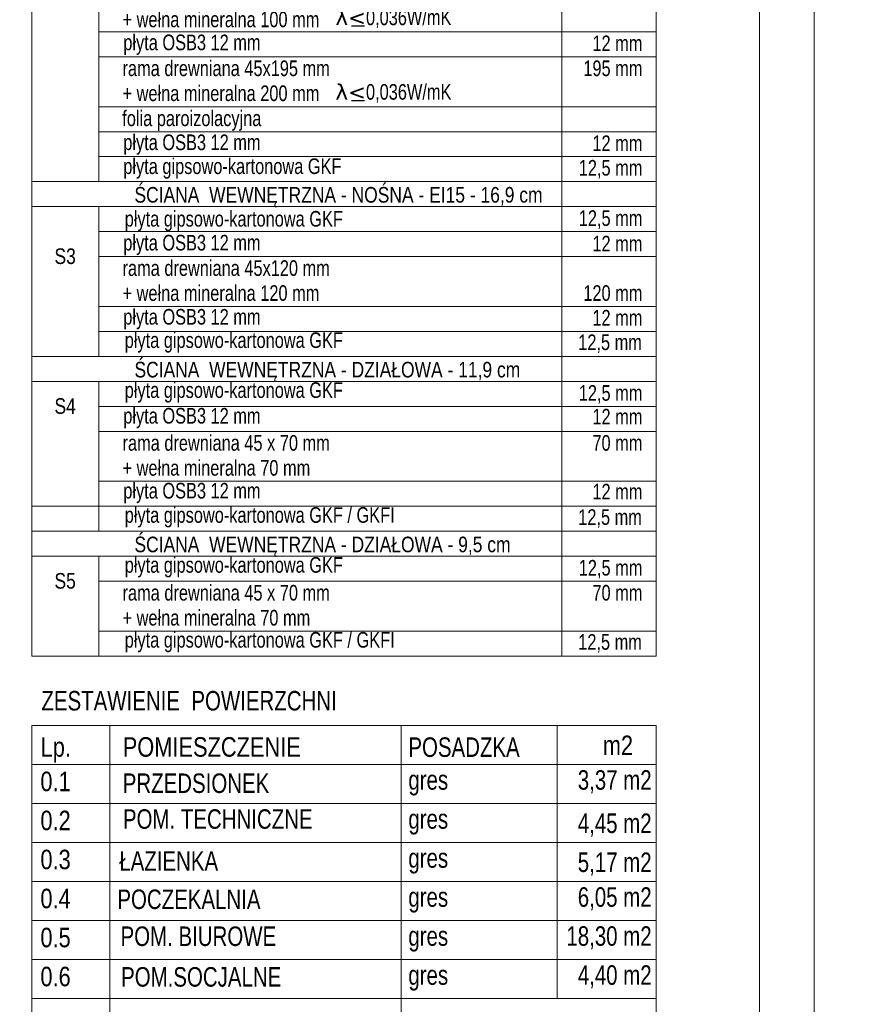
# Model space of a CAD drawing. Header units: inches. Extents: x 57112 to 98566, y -51777 to -16564.
# Tile 52 of 138: x 72703 to 73249, y -20863 to -20232. Entities that reach past the tile are written whole.
import ezdxf
from ezdxf import colors
from ezdxf.entities.mleader import LeaderData, LeaderLine
from ezdxf.enums import TextEntityAlignment as Align
from ezdxf.math import Vec2, Vec3

# ---------------------------------------------------------------- set-up
doc = ezdxf.new("R2010")
doc.units = ezdxf.units.IN
doc.header["$MEASUREMENT"] = 0
doc.layers.get('0').update_dxf_attribs({"color": 251, "lineweight": 0})
for name, color, linetype, lineweight in [('A--tabelka rysunku', 7, 'Continuous', 0), ('A--tabelka-opisy scian', 7, 'Continuous', 0), ('A--tabelka-zest.pow.', 7, 'Continuous', 0), ('Kociol', 6, 'Continuous', 30)]:
    doc.layers.add(name, color=color, linetype=linetype, lineweight=lineweight)
doc.styles.add('1-50', font='arial.ttf', dxfattribs={"width": 0.75, "height": 12.5})
doc.styles.get("Standard").update_dxf_attribs({"font": 'arial.ttf', "width": 0.75})

msp = doc.modelspace()

# ---------------------------------------------------------------- linework, layer by layer
at = {"linetype": 'Continuous', "lineweight": 30, "ltscale": 12}
for p, q in [((72924.146, -20236.09, 151.8), (72915.804, -20236.09, 151.8)), ((72924.146, -20283.824, 151.8), (72915.804, -20283.824, 151.8))]:
    msp.add_line(p, q, dxfattribs=at)
at = {"layer": 'A--tabelka rysunku', "linetype": 'Continuous'}
msp.add_line((73177.151, -21324.191, 151.8), (73177.151, -19908.375, 151.8), dxfattribs=at)
at = {"layer": 'A--tabelka rysunku', "linetype": 'Continuous', "elevation": 151.8}
for points in [[(71112.151, -21359.191), (73212.151, -21359.191), (73212.151, -19874.191), (71112.151, -19874.191)], [(71237.151, -21324.191), (73177.151, -21324.191), (73177.151, -19909.191), (71237.151, -19909.191)]]:
    msp.add_lwpolyline(points, close=True, dxfattribs=at)
at = {"layer": 'A--tabelka-opisy scian', "lineweight": 5}
for p, q in [((72711.052, -20639.658, 151.8), (72711.052, -19935.113, 151.8)), ((73111.052, -20527.658, 151.8), (73111.052, -19935.113, 151.8)), ((73050.469, -20527.658, 151.8), (73050.469, -19952.18, 151.8)), ((73050.469, -20639.658, 151.8), (73050.469, -20064.18, 151.8)), ((72753.922, -20335.658, 151.8), (72753.922, -20159.658, 151.8)), ((73111.052, -20639.658, 151.8), (73111.052, -20193.947, 151.8)), ((73111.052, -20239.658, 151.8), (72753.922, -20239.658, 151.8)), ((73111.052, -20255.658, 151.8), (72753.922, -20255.658, 151.8)), ((73111.052, -20287.658, 151.8), (72753.922, -20287.658, 151.8)), ((73111.052, -20303.658, 151.8), (72753.922, -20303.658, 151.8)), ((73111.052, -20319.658, 151.8), (72753.922, -20319.658, 151.8)), ((73111.052, -20335.658, 151.8), (72711.052, -20335.658, 151.8)), ((73111.052, -20335.658, 151.8), (72711.052, -20335.658, 151.8)), ((73111.052, -20335.658, 151.8), (72753.922, -20335.658, 151.8)), ((73111.052, -20335.658, 151.8), (72753.922, -20335.658, 151.8)), ((72912.555, -20351.658, 151.8), (72711.052, -20351.658, 151.8)), ((73111.052, -20351.658, 151.8), (72753.922, -20351.658, 151.8)), ((72753.922, -20447.658, 151.8), (72753.922, -20351.658, 151.8)), ((73111.052, -20351.658, 151.8), (72753.922, -20351.658, 151.8)), ((73111.052, -20367.658, 151.8), (72753.922, -20367.658, 151.8)), ((73111.052, -20383.658, 151.8), (72753.922, -20383.658, 151.8)), ((73111.052, -20415.658, 151.8), (72753.922, -20415.658, 151.8)), ((73111.052, -20431.658, 151.8), (72753.922, -20431.658, 151.8)), ((73111.052, -20447.658, 151.8), (72711.052, -20447.658, 151.8)), ((73111.052, -20447.658, 151.8), (72753.922, -20447.658, 151.8)), ((73111.052, -20447.658, 151.8), (72753.922, -20447.658, 151.8)), ((72912.555, -20463.658, 151.8), (72711.052, -20463.658, 151.8)), ((73111.052, -20463.658, 151.8), (72753.922, -20463.658, 151.8)), ((72753.922, -20559.658, 151.8), (72753.922, -20463.658, 151.8)), ((73111.052, -20463.658, 151.8), (72753.922, -20463.658, 151.8)), ((73111.052, -20479.658, 151.8), (72753.922, -20479.658, 151.8)), ((73111.052, -20495.658, 151.8), (72753.922, -20495.658, 151.8)), ((73111.052, -20527.658, 151.8), (72753.922, -20527.658, 151.8)), ((73111.052, -20543.658, 151.8), (72711.052, -20543.658, 151.8)), ((73111.052, -20543.658, 151.8), (72711.052, -20543.658, 151.8)), ((73110.674, -20559.658, 151.8), (72711.052, -20559.658, 151.8)), ((73111.052, -20559.658, 151.8), (72711.052, -20559.658, 151.8)), ((72912.555, -20575.658, 151.8), (72711.052, -20575.658, 151.8)), ((73111.052, -20575.658, 151.8), (72753.922, -20575.658, 151.8)), ((72753.922, -20639.658, 151.8), (72753.922, -20575.658, 151.8)), ((73111.052, -20575.658, 151.8), (72753.922, -20575.658, 151.8)), ((73111.052, -20591.658, 151.8), (72753.922, -20591.658, 151.8)), ((73111.052, -20623.658, 151.8), (72753.922, -20623.658, 151.8)), ((73111.052, -20639.658, 151.8), (72711.052, -20639.658, 151.8)), ((73111.052, -20639.658, 151.8), (72711.052, -20639.658, 151.8))]:
    msp.add_line(p, q, dxfattribs=at)
at = {"layer": 'A--tabelka-zest.pow.'}
for p, q in [((72761.052, -20684.007, 151.8), (72761.052, -20884.007, 151.8)), ((72947.567, -20684.007, 151.8), (72947.567, -20884.007, 151.8)), ((73047.567, -20684.007, 151.8), (73047.567, -20859.007, 151.8)), ((72711.052, -20709.007, 151.8), (73111.052, -20709.007, 151.8)), ((72711.052, -20734.007, 151.8), (73111.052, -20734.007, 151.8)), ((72711.052, -20759.007, 151.8), (73111.052, -20759.007, 151.8)), ((72711.052, -20784.007, 151.8), (73111.052, -20784.007, 151.8)), ((72711.052, -20809.007, 151.8), (73111.052, -20809.007, 151.8)), ((72711.052, -20834.007, 151.8), (73111.052, -20834.007, 151.8)), ((72711.052, -20859.007, 151.8), (73111.052, -20859.007, 151.8)), ((72711.052, -20859.007, 151.8), (73111.052, -20859.007, 151.8)), ((72711.052, -20859.007, 151.8), (73111.052, -20859.007, 151.8))]:
    msp.add_line(p, q, dxfattribs=at)
at = {"layer": 'A--tabelka-zest.pow.', "elevation": 151.8}
msp.add_lwpolyline([(72711.052, -20884.007), (72711.052, -20684.007), (73111.052, -20684.007), (73111.052, -20884.007)], dxfattribs=at)

# ---------------------------------------------------------------- texts
at = {"layer": 'A--tabelka-opisy scian', "lineweight": 5, "width": 0.8}
for s, p in [(' ŚCIANA  WEWNĘTRZNA - NOŚNA - EI15 - 16,9 cm', (72773.69, -20339.109, 151.8)), (' ŚCIANA  WEWNĘTRZNA - DZIAŁOWA - 11,9 cm ', (72773.69, -20451.109, 151.8)), (' ŚCIANA  WEWNĘTRZNA - DZIAŁOWA - 9,5 cm ', (72773.69, -20563.109, 151.8))]:
    msp.add_text(s, height=10, dxfattribs=at).set_placement(p, align=Align.TOP_LEFT)
for s, p in [('S3', (72732.393, -20378.427, 151.8)), ('S4', (72732.393, -20474.427, 151.8)), ('S5', (72732.393, -20586.427, 151.8))]:
    msp.add_text(s, height=10, dxfattribs=at).set_placement(p, align=Align.TOP_CENTER)
at = {"layer": 'A--tabelka-opisy scian', "lineweight": 5, "char_height": 10, "attachment_point": 1, "style": '1-50'}
for s, insert, width in [('\\pxql;łata drewniana 45x100 mm \\P\\pxql;+ wełna mineralna 100 mm', (72769.158, -20210.044, 151.8), 164.69666), ('\\pxql;  {\\fDejaVu Serif|b0|i0|c238|p18;\\W1;λ<}0,036W/mK', (72899.669, -20225.41, 151.8), 245.24814), ('\\pxql;płyta OSB3 12 mm', (72769.651, -20241.456, 151.8), 139.90302), ('\\pxqr;12 mm', (73041.018, -20242.044, 151.8), 61.12961), ('\\pxql;rama drewniana 45x195 mm', (72769.158, -20258.044, 151.8), 142.85293), ('\\pxqr;195 mm', (73041.018, -20258.044, 151.8), 61.12961), ('\\pxql;+ wełna mineralna 200 mm', (72769.158, -20274.044, 151.8), 142.85293), ('\\pxql;  {\\fDejaVu Serif|b0|i0|c238|p18;\\W1;λ<}0,036W/mK', (72899.669, -20273.144, 151.8), 245.24814), ('\\pxql;folia paroizolacyjna', (72768.987, -20290.097, 151.8), 142.85293), ('\\pxql;płyta OSB3 12 mm', (72769.651, -20305.456, 151.8), 139.90302), ('\\pxqr;12 mm', (73041.018, -20306.044, 151.8), 61.12961), ('\\pxql;płyta gipsowo-kartonowa GKF', (72769.651, -20320.784, 151.8), 139.90302), ('\\pxqr;12,5 mm', (73041.018, -20321.801, 151.8), 61.12961), ('\\pxql;płyta gipsowo-kartonowa GKF', (72770.564, -20354.469, 151.8), 139.90302), ('\\pxqr;12,5 mm', (73041.018, -20354.044, 151.8), 61.12961), ('\\pxql;płyta OSB3 12 mm', (72769.651, -20369.757, 151.8), 139.90302), ('\\pxqr;12 mm', (73041.018, -20370.345, 151.8), 61.12961), ('\\pxql;rama drewniana 45x120 mm', (72769.158, -20386.044, 151.8), 142.85293), ('\\pxql;+ wełna mineralna 120 mm', (72769.158, -20402.044, 151.8), 142.85293), ('\\pxqr;120 mm', (73041.018, -20402.044, 151.8), 61.12961), ('\\pxql;płyta OSB3 12 mm', (72769.651, -20417.266, 151.8), 139.90302), ('\\pxqr;12 mm', (73041.018, -20417.854, 151.8), 61.12961), ('\\pxql;płyta gipsowo-kartonowa GKF', (72770.564, -20432.219, 151.8), 139.90302), ('\\pxqr;12,5 mm', (73040.673, -20433.56, 151.8), 61.12961), ('\\pxql;płyta gipsowo-kartonowa GKF', (72770.564, -20464.219, 151.8), 139.90302), ('\\pxqr;12,5 mm', (73041.018, -20466.044, 151.8), 61.12961), ('\\pxql;płyta OSB3 12 mm', (72769.651, -20480.663, 151.8), 139.90302), ('\\pxqr;12 mm', (73041.018, -20481.251, 151.8), 61.12961), ('\\pxql;rama drewniana 45 x 70 mm', (72769.158, -20498.044, 151.8), 142.85293), ('\\pxqr;70 mm', (73041.018, -20498.044, 151.8), 61.12961), ('\\pxql;+ wełna mineralna 70 mm', (72769.158, -20514.044, 151.8), 142.85293), ('\\pxql;płyta OSB3 12 mm', (72769.651, -20528.663, 151.8), 139.90302), ('\\pxqr;12 mm', (73041.018, -20529.251, 151.8), 61.12961), ('\\pxql;płyta gipsowo-kartonowa GKF / GKFI', (72770.564, -20544.219, 151.8), 207.17007), ('\\pxqr;12,5 mm', (73040.673, -20545.56, 151.8), 61.12961), ('\\pxql;płyta gipsowo-kartonowa GKF', (72770.564, -20576.219, 151.8), 139.90302), ('\\pxqr;12,5 mm', (73041.018, -20578.044, 151.8), 61.12961), ('\\pxql;rama drewniana 45 x 70 mm', (72769.158, -20594.044, 151.8), 142.85293), ('\\pxqr;70 mm', (73041.018, -20594.044, 151.8), 61.12961), ('\\pxql;+ wełna mineralna 70 mm', (72769.158, -20610.044, 151.8), 142.85293), ('\\pxql;płyta gipsowo-kartonowa GKF / GKFI', (72770.564, -20624.219, 151.8), 207.17007), ('\\pxqr;12,5 mm', (73040.673, -20625.56, 151.8), 61.12961)]:
    msp.add_mtext(s, dxfattribs=dict(at, insert=insert, width=width))
at = {"layer": 'A--tabelka-zest.pow.', "width": 0.8}
for s, p in [('m2', (73076.752, -20690.536, 151.8)), ('Lp.', (72716.708, -20691.588, 151.8)), ('POMIESZCZENIE', (72769.295, -20691.588, 151.8)), ('0.1', (72716.556, -20713.674, 151.8)), ('0.2', (72716.556, -20738.674, 151.8)), ('0.3', (72716.556, -20763.674, 151.8)), ('0.4', (72716.556, -20788.674, 151.8)), ('0.5', (72716.556, -20813.674, 151.8)), ('0.6', (72716.556, -20838.674, 151.8))]:
    msp.add_text(s, height=12.5, dxfattribs=at).set_placement(p, align=Align.TOP_LEFT)
at = {"layer": 'A--tabelka-zest.pow.', "ltscale": 35, "insert": (72717.207, -20661.982, 151.8), "char_height": 12.5, "width": 402.19685, "attachment_point": 1}
msp.add_mtext('ZESTAWIENIE  POWIERZCHNI   ', dxfattribs=at)
at = {"layer": 'A--tabelka-zest.pow.', "char_height": 12.5, "style": '1-50'}
for s, insert, width, attachment_point in [('POSADZKA', (72952.241, -20691.724, 151.8), 100, 1), ('gres', (72952.241, -20712.729, 151.8), 100, 1), ('\\pxqr;3,37 m2', (73044.571, -20712.729, 151.8), 63.48431, 1), ('gres', (72952.241, -20737.729, 151.8), 100, 1), ('\\pxqr;4,45 m2', (73044.571, -20755.284, 151.8), 63.48431, 7), ('gres', (72952.241, -20762.729, 151.8), 100, 1), ('\\pxqr;5,17 m2', (73044.571, -20780.284, 151.8), 63.48431, 7), ('gres', (72952.241, -20787.729, 151.8), 100, 1), ('\\pxqr;6,05 m2', (73044.571, -20787.729, 151.8), 63.48431, 1), ('gres', (72952.241, -20812.729, 151.8), 100, 1), ('\\pxqr;18,30 m2', (73044.571, -20812.729, 151.8), 63.48431, 1), ('gres', (72952.241, -20837.729, 151.8), 100, 1), ('\\pxqr;4,40 m2', (73044.571, -20837.729, 151.8), 63.48431, 1)]:
    msp.add_mtext(s, dxfattribs=dict(at, insert=insert, width=width, attachment_point=attachment_point))
at = {"layer": 'A--tabelka-zest.pow.', "char_height": 12.5, "attachment_point": 1}
for s, insert, width in [('PRZEDSIONEK', (72769.295, -20714.822, 151.8), 74.28), ('POM. TECHNICZNE', (72769.406, -20737.772, 151.8), 211.26936), ('ŁAZIENKA', (72767.083, -20764.615, 151.8), 150.3188), ('POCZEKALNIA', (72765.852, -20789.17, 151.8), 74.28), ('POM. BIUROWE', (72767.896, -20812.855, 151.8), 133.69486), ('POM.SOCJALNE', (72768.231, -20838.902, 151.8), 150.3188)]:
    msp.add_mtext(s, dxfattribs=dict(at, insert=insert, width=width))

# ---------------------------------------------------------------- leaders
at = {"layer": 'Kociol', "color": 217, "lineweight": 15, "ltscale": 1000, "true_color": 0x93278f}
ml = msp.add_multileader_mtext('Standard', dxfattribs=at)
ml.set_content('hydrofor 25l', color=(147, 39, 143))
ml.set_leader_properties(color=256, linetype='Continuous', lineweight=25)
ml.build(insert=Vec2(0, 0))
ctx = ml.context
ctx.base_point, ctx.char_height, ctx.plane_origin = Vec3(73473.8, -20617.978, 159.745), 15, Vec3(73743.319, -20197.664, 159.745)
ctx.text_align_type = 2
notes = []
notes.append((ctx, [(0, (1, 1, 0), (73582.794, -20617.978, 159.745), (-1, 0), 24.22, [(0, [(73733.563, -20502.565, 159.745)], 0, [])])]))
ctx.mtext.insert, ctx.mtext.width, ctx.mtext.alignment, ctx.mtext.flow_direction = Vec3(73556.575, -20608.281, 159.745), 3769.1343, 3, 5
ml = msp.add_multileader_mtext('Standard', dxfattribs=at)
ml.set_content('stacja uzdatniania wody \\P', color=(147, 39, 143))
ml.set_leader_properties(color=256, linetype='Continuous', lineweight=25)
ml.build(insert=Vec2(0, 0))
ctx = ml.context
ctx.base_point, ctx.char_height, ctx.plane_origin = Vec3(73441.02, -20642.958, 159.745), 15, Vec3(73752.998, -20214.147, 159.745)
ctx.text_align_type = 2
notes.append((ctx, [(0, (1, 1, 0), (73635.323, -20642.958, 159.745), (-1, 0), 24.22, [(0, [(73774.885, -20541.503, 159.745)], 0, [])])]))
ctx.mtext.insert, ctx.mtext.width, ctx.mtext.alignment, ctx.mtext.flow_direction = Vec3(73609.104, -20633.26, 159.745), 3769.1343, 3, 5
for ctx, leaders in notes:
    for number, flags, end, landing, length, lines in leaders:
        leader = LeaderData()
        leader.index, (leader.has_last_leader_line, leader.has_dogleg_vector, leader.attachment_direction) = number, flags
        leader.last_leader_point, leader.dogleg_vector, leader.dogleg_length = Vec3(end), Vec3(landing), length
        for number, points, colour, breaks in lines:
            line = LeaderLine()
            line.index, line.vertices, line.color, line.breaks = number, Vec3.list(points), colors.encode_raw_color(colour), breaks
            leader.lines.append(line)
        ctx.leaders.append(leader)

doc.saveas('drawing.dxf')
